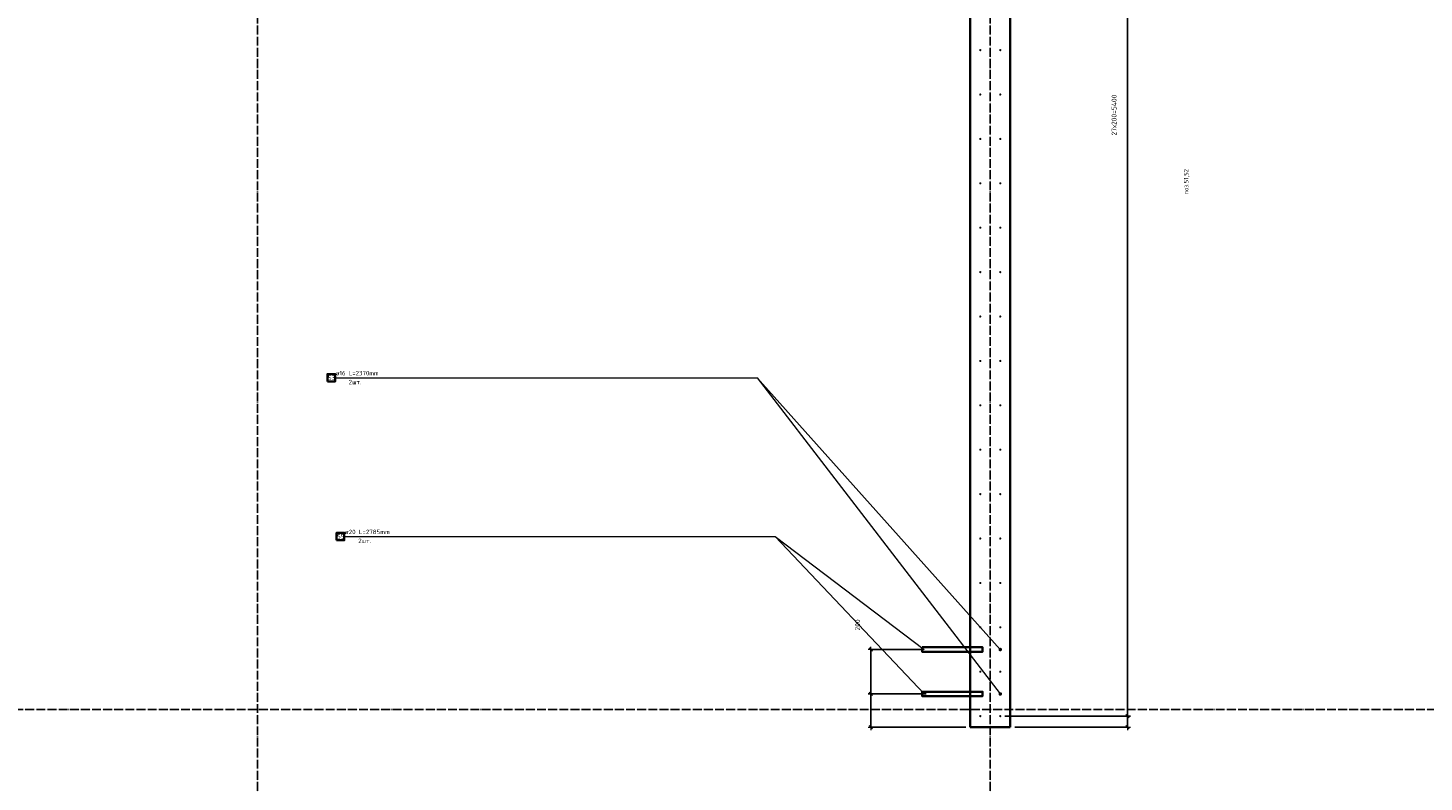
# Model space of a CAD drawing. Header units: millimetres. Extents: x 27309 to 183995, y -852 to 48500.
# Tile 20 of 93: x 127567 to 133853, y 38073 to 41470. Entities that reach past the tile are written whole.
import ezdxf

# ---------------------------------------------------------------- set-up
doc = ezdxf.new("R2010")
doc.units = ezdxf.units.MM
doc.header["$PDMODE"] = 65
doc.linetypes.add('______11', pattern=[50, 40, -5, 0, -5])
doc.linetypes.add('______5', pattern=[110, 80, -10, 10, -10])
for name, color, linetype, lineweight in [('Standard', 7, 'Continuous', 25), ('Арм.стержн. Выпуски', 180, 'Continuous', 35), ('Размерная линия_ общее', 7, 'Continuous', 13)]:
    doc.layers.add(name, color=color, linetype=linetype, lineweight=lineweight)
doc.layers.add('Осевая линия_ общее', color=7, linetype='______5', lineweight=13, true_color=0xa0a0a0)
doc.styles.add('ISOCPEUR', font='ISOCPEUR')
doc.dimstyles.new('DIMSTYLE_3', dxfattribs={"dimtxt": 22, "dimasz": 25, "dimexe": 0, "dimexo": 0, "dimgap": 11, "dimtad": 2, "dimdec": 0, "dimrnd": 5, "dimzin": 12, "dimdsep": 46, "dimtxsty": 'ISOCPEUR', "dimblk1": 'ALL_ML_STRICH', "dimblk2": 'ALL_ML_STRICH', "dimsah": 1, "dimcen": 0, "dimclrd": 7, "dimclre": 256, "dimclrt": 7, "dimadec": 0, "dimazin": 0, "dimtfac": 1, "dimtdec": 0, "dimtix": 1, "dimtmove": 2, "dimatfit": 3, "dimfxl": 0, "dimtzin": 0, "dimlwd": 0, "dimlwe": -3, "dimarcsym": 0})

# ---------------------------------------------------------------- blocks, each defined once
blk = doc.blocks.new('ALL_ML_STRICH')
at = {"color": 0, "linetype": 'ByBlock', "lineweight": -2}
for p, q in [((-1, 0), (0.5, 0)), ((-0.3, -0.3), (0.3, 0.3)), ((0, -0.5), (0, 0.5))]:
    blk.add_line(p, q, dxfattribs=at)
blk = doc.blocks.new('*D54')
at = {"layer": 'DEFPOINTS', "color": 7, "linetype": 'Continuous', "lineweight": 13, "transparency": 33554687}
for p in [(131945, 38370), (131990, 38320), (132518.5, 38320)]:
    blk.add_point(p, dxfattribs=at)
at = {"layer": 'Размерная линия_ общее', "color": 253, "linetype": 'Continuous', "lineweight": -2, "true_color": 0xa0a0a0, "transparency": 33554687}
for p, q in [((131965, 38370), (132518.5, 38370)), ((132010, 38320), (132518.5, 38320))]:
    blk.add_line(p, q, dxfattribs=at)
at = {"layer": 'Размерная линия_ общее', "color": 7, "linetype": 'Continuous', "lineweight": -2, "transparency": 33554687}
blk.add_line((132518.5, 38320), (132518.5, 38370), dxfattribs=at)
at = {"layer": 'Размерная линия_ общее', "color": 7, "linetype": 'Continuous', "lineweight": 13, "transparency": 33554687, "xscale": 25, "yscale": 25, "zscale": 25}
for p, rotation in [((132518.5, 38370), 90), ((132518.5, 38320), 270)]:
    blk.add_blockref('ALL_ML_STRICH', p, dxfattribs=dict(at, rotation=rotation))
at = {"layer": 'Размерная линия_ общее', "color": 7, "linetype": 'Continuous', "lineweight": 13, "transparency": 33554687, "insert": (132458.2, 37975.5), "char_height": 22, "width": 44, "attachment_point": 5, "rotation": 90, "style": 'ISOCPEUR'}
blk.add_mtext('\\A1;{50}', dxfattribs=at)
blk = doc.blocks.new('*D55')
at = {"layer": 'DEFPOINTS', "color": 7, "linetype": 'Continuous', "lineweight": 13, "transparency": 33554687}
for p in [(131945, 43770), (131945, 38370), (132518.5, 38370)]:
    blk.add_point(p, dxfattribs=at)
at = {"layer": 'Размерная линия_ общее', "color": 253, "linetype": 'Continuous', "lineweight": -2, "true_color": 0xa0a0a0, "transparency": 33554687}
for p, q in [((131965, 43770), (132518.5, 43770)), ((131965, 38370), (132518.5, 38370))]:
    blk.add_line(p, q, dxfattribs=at)
at = {"layer": 'Размерная линия_ общее', "color": 7, "linetype": 'Continuous', "lineweight": -2, "transparency": 33554687}
blk.add_line((132518.5, 38370), (132518.5, 43770), dxfattribs=at)
at = {"layer": 'Размерная линия_ общее', "color": 7, "linetype": 'Continuous', "lineweight": 13, "transparency": 33554687, "xscale": 25, "yscale": 25, "zscale": 25}
for p, rotation in [((132518.5, 43770), 90), ((132518.5, 38370), 270)]:
    blk.add_blockref('ALL_ML_STRICH', p, dxfattribs=dict(at, rotation=rotation))
at = {"layer": 'Размерная линия_ общее', "color": 7, "linetype": 'Continuous', "lineweight": 13, "transparency": 33554687, "insert": (132446.5, 40985.3), "char_height": 22, "width": 1.1, "attachment_point": 1, "rotation": 90, "line_spacing_factor": 0.60241, "style": 'ISOCPEUR'}
blk.add_mtext('27х200=5400', dxfattribs=at)
blk = doc.blocks.new('*D67')
at = {"layer": 'DEFPOINTS', "color": 7, "linetype": 'Continuous', "lineweight": 13, "transparency": 33554687}
for p in [(131631.5, 38470), (131362.1, 38320), (131810, 38320)]:
    blk.add_point(p, dxfattribs=at)
at = {"layer": 'Размерная линия_ общее', "color": 253, "linetype": 'Continuous', "lineweight": -2, "true_color": 0xa0a0a0, "transparency": 33554687}
for p, q in [((131611.5, 38470), (131362.1, 38470)), ((131790, 38320), (131362.1, 38320))]:
    blk.add_line(p, q, dxfattribs=at)
at = {"layer": 'Размерная линия_ общее', "color": 7, "linetype": 'Continuous', "lineweight": -2, "transparency": 33554687}
blk.add_line((131362.1, 38320), (131362.1, 38470), dxfattribs=at)
at = {"layer": 'Размерная линия_ общее', "color": 7, "linetype": 'Continuous', "lineweight": 13, "transparency": 33554687, "xscale": 25, "yscale": 25, "zscale": 25}
for p, rotation in [((131362.1, 38470), 90), ((131362.1, 38320), 270)]:
    blk.add_blockref('ALL_ML_STRICH', p, dxfattribs=dict(at, rotation=rotation))
at = {"layer": 'Размерная линия_ общее', "color": 7, "linetype": 'Continuous', "lineweight": 13, "transparency": 33554687, "insert": (131300.9, 37852.1), "char_height": 22, "width": 66, "attachment_point": 5, "rotation": 90, "style": 'ISOCPEUR'}
blk.add_mtext('\\A1;{150}', dxfattribs=at)
blk = doc.blocks.new('*D68')
at = {"layer": 'DEFPOINTS', "color": 7, "linetype": 'Continuous', "lineweight": 13, "transparency": 33554687}
for p in [(131609.5, 38670), (131362.1, 38470), (131631.5, 38470)]:
    blk.add_point(p, dxfattribs=at)
at = {"layer": 'Размерная линия_ общее', "color": 253, "linetype": 'Continuous', "lineweight": -2, "true_color": 0xa0a0a0, "transparency": 33554687}
for p, q in [((131589.5, 38670), (131362.1, 38670)), ((131611.5, 38470), (131362.1, 38470))]:
    blk.add_line(p, q, dxfattribs=at)
at = {"layer": 'Размерная линия_ общее', "color": 7, "linetype": 'Continuous', "lineweight": -2, "transparency": 33554687}
blk.add_line((131362.1, 38470), (131362.1, 38670), dxfattribs=at)
at = {"layer": 'Размерная линия_ общее', "color": 7, "linetype": 'Continuous', "lineweight": 13, "transparency": 33554687, "xscale": 25, "yscale": 25, "zscale": 25}
for p, rotation in [((131362.1, 38670), 90), ((131362.1, 38470), 270)]:
    blk.add_blockref('ALL_ML_STRICH', p, dxfattribs=dict(at, rotation=rotation))
at = {"layer": 'Размерная линия_ общее', "color": 7, "linetype": 'Continuous', "lineweight": 13, "transparency": 33554687, "insert": (131302.5, 38780.8), "char_height": 22, "width": 66, "attachment_point": 5, "rotation": 90, "style": 'ISOCPEUR'}
blk.add_mtext('\\A1;{200}', dxfattribs=at)

msp = doc.modelspace()

# ---------------------------------------------------------------- hatches: boundary and pattern name
at = {"layer": 'Арм.стержн. Выпуски', "linetype": 'Continuous', "lineweight": 35, "transparency": 33554687}
for color, points in [(4, [(131860, 41370), (131859.6, 41371.9), (131858.5, 41373.5), (131856.9, 41374.6), (131855, 41375), (131853.1, 41374.6), (131851.5, 41373.5), (131850.4, 41371.9), (131850, 41370), (131850.4, 41368.1), (131851.5, 41366.5), (131853.1, 41365.4), (131855, 41365), (131856.9, 41365.4), (131858.5, 41366.5), (131859.6, 41368.1)]), (4, [(131950, 41370), (131949.6, 41371.9), (131948.5, 41373.5), (131946.9, 41374.6), (131945, 41375), (131943.1, 41374.6), (131941.5, 41373.5), (131940.4, 41371.9), (131940, 41370), (131940.4, 41368.1), (131941.5, 41366.5), (131943.1, 41365.4), (131945, 41365), (131946.9, 41365.4), (131948.5, 41366.5), (131949.6, 41368.1)]), (4, [(131860, 41170), (131859.6, 41171.9), (131858.5, 41173.5), (131856.9, 41174.6), (131855, 41175), (131853.1, 41174.6), (131851.5, 41173.5), (131850.4, 41171.9), (131850, 41170), (131850.4, 41168.1), (131851.5, 41166.5), (131853.1, 41165.4), (131855, 41165), (131856.9, 41165.4), (131858.5, 41166.5), (131859.6, 41168.1)]), (4, [(131950, 41170), (131949.6, 41171.9), (131948.5, 41173.5), (131946.9, 41174.6), (131945, 41175), (131943.1, 41174.6), (131941.5, 41173.5), (131940.4, 41171.9), (131940, 41170), (131940.4, 41168.1), (131941.5, 41166.5), (131943.1, 41165.4), (131945, 41165), (131946.9, 41165.4), (131948.5, 41166.5), (131949.6, 41168.1)]), (4, [(131860, 40970), (131859.6, 40971.9), (131858.5, 40973.5), (131856.9, 40974.6), (131855, 40975), (131853.1, 40974.6), (131851.5, 40973.5), (131850.4, 40971.9), (131850, 40970), (131850.4, 40968.1), (131851.5, 40966.5), (131853.1, 40965.4), (131855, 40965), (131856.9, 40965.4), (131858.5, 40966.5), (131859.6, 40968.1)]), (4, [(131950, 40970), (131949.6, 40971.9), (131948.5, 40973.5), (131946.9, 40974.6), (131945, 40975), (131943.1, 40974.6), (131941.5, 40973.5), (131940.4, 40971.9), (131940, 40970), (131940.4, 40968.1), (131941.5, 40966.5), (131943.1, 40965.4), (131945, 40965), (131946.9, 40965.4), (131948.5, 40966.5), (131949.6, 40968.1)]), (4, [(131860, 40770), (131859.6, 40771.9), (131858.5, 40773.5), (131856.9, 40774.6), (131855, 40775), (131853.1, 40774.6), (131851.5, 40773.5), (131850.4, 40771.9), (131850, 40770), (131850.4, 40768.1), (131851.5, 40766.5), (131853.1, 40765.4), (131855, 40765), (131856.9, 40765.4), (131858.5, 40766.5), (131859.6, 40768.1)]), (4, [(131950, 40770), (131949.6, 40771.9), (131948.5, 40773.5), (131946.9, 40774.6), (131945, 40775), (131943.1, 40774.6), (131941.5, 40773.5), (131940.4, 40771.9), (131940, 40770), (131940.4, 40768.1), (131941.5, 40766.5), (131943.1, 40765.4), (131945, 40765), (131946.9, 40765.4), (131948.5, 40766.5), (131949.6, 40768.1)]), (4, [(131860, 40570), (131859.6, 40571.9), (131858.5, 40573.5), (131856.9, 40574.6), (131855, 40575), (131853.1, 40574.6), (131851.5, 40573.5), (131850.4, 40571.9), (131850, 40570), (131850.4, 40568.1), (131851.5, 40566.5), (131853.1, 40565.4), (131855, 40565), (131856.9, 40565.4), (131858.5, 40566.5), (131859.6, 40568.1)]), (4, [(131950, 40570), (131949.6, 40571.9), (131948.5, 40573.5), (131946.9, 40574.6), (131945, 40575), (131943.1, 40574.6), (131941.5, 40573.5), (131940.4, 40571.9), (131940, 40570), (131940.4, 40568.1), (131941.5, 40566.5), (131943.1, 40565.4), (131945, 40565), (131946.9, 40565.4), (131948.5, 40566.5), (131949.6, 40568.1)]), (4, [(131860, 40370), (131859.6, 40371.9), (131858.5, 40373.5), (131856.9, 40374.6), (131855, 40375), (131853.1, 40374.6), (131851.5, 40373.5), (131850.4, 40371.9), (131850, 40370), (131850.4, 40368.1), (131851.5, 40366.5), (131853.1, 40365.4), (131855, 40365), (131856.9, 40365.4), (131858.5, 40366.5), (131859.6, 40368.1)]), (4, [(131950, 40370), (131949.6, 40371.9), (131948.5, 40373.5), (131946.9, 40374.6), (131945, 40375), (131943.1, 40374.6), (131941.5, 40373.5), (131940.4, 40371.9), (131940, 40370), (131940.4, 40368.1), (131941.5, 40366.5), (131943.1, 40365.4), (131945, 40365), (131946.9, 40365.4), (131948.5, 40366.5), (131949.6, 40368.1)]), (4, [(131860, 40170), (131859.6, 40171.9), (131858.5, 40173.5), (131856.9, 40174.6), (131855, 40175), (131853.1, 40174.6), (131851.5, 40173.5), (131850.4, 40171.9), (131850, 40170), (131850.4, 40168.1), (131851.5, 40166.5), (131853.1, 40165.4), (131855, 40165), (131856.9, 40165.4), (131858.5, 40166.5), (131859.6, 40168.1)]), (4, [(131950, 40170), (131949.6, 40171.9), (131948.5, 40173.5), (131946.9, 40174.6), (131945, 40175), (131943.1, 40174.6), (131941.5, 40173.5), (131940.4, 40171.9), (131940, 40170), (131940.4, 40168.1), (131941.5, 40166.5), (131943.1, 40165.4), (131945, 40165), (131946.9, 40165.4), (131948.5, 40166.5), (131949.6, 40168.1)]), (4, [(131860, 39970), (131859.6, 39971.9), (131858.5, 39973.5), (131856.9, 39974.6), (131855, 39975), (131853.1, 39974.6), (131851.5, 39973.5), (131850.4, 39971.9), (131850, 39970), (131850.4, 39968.1), (131851.5, 39966.5), (131853.1, 39965.4), (131855, 39965), (131856.9, 39965.4), (131858.5, 39966.5), (131859.6, 39968.1)]), (4, [(131950, 39970), (131949.6, 39971.9), (131948.5, 39973.5), (131946.9, 39974.6), (131945, 39975), (131943.1, 39974.6), (131941.5, 39973.5), (131940.4, 39971.9), (131940, 39970), (131940.4, 39968.1), (131941.5, 39966.5), (131943.1, 39965.4), (131945, 39965), (131946.9, 39965.4), (131948.5, 39966.5), (131949.6, 39968.1)]), (4, [(131860, 39770), (131859.6, 39771.9), (131858.5, 39773.5), (131856.9, 39774.6), (131855, 39775), (131853.1, 39774.6), (131851.5, 39773.5), (131850.4, 39771.9), (131850, 39770), (131850.4, 39768.1), (131851.5, 39766.5), (131853.1, 39765.4), (131855, 39765), (131856.9, 39765.4), (131858.5, 39766.5), (131859.6, 39768.1)]), (4, [(131950, 39770), (131949.6, 39771.9), (131948.5, 39773.5), (131946.9, 39774.6), (131945, 39775), (131943.1, 39774.6), (131941.5, 39773.5), (131940.4, 39771.9), (131940, 39770), (131940.4, 39768.1), (131941.5, 39766.5), (131943.1, 39765.4), (131945, 39765), (131946.9, 39765.4), (131948.5, 39766.5), (131949.6, 39768.1)]), (4, [(131860, 39570), (131859.6, 39571.9), (131858.5, 39573.5), (131856.9, 39574.6), (131855, 39575), (131853.1, 39574.6), (131851.5, 39573.5), (131850.4, 39571.9), (131850, 39570), (131850.4, 39568.1), (131851.5, 39566.5), (131853.1, 39565.4), (131855, 39565), (131856.9, 39565.4), (131858.5, 39566.5), (131859.6, 39568.1)]), (4, [(131950, 39570), (131949.6, 39571.9), (131948.5, 39573.5), (131946.9, 39574.6), (131945, 39575), (131943.1, 39574.6), (131941.5, 39573.5), (131940.4, 39571.9), (131940, 39570), (131940.4, 39568.1), (131941.5, 39566.5), (131943.1, 39565.4), (131945, 39565), (131946.9, 39565.4), (131948.5, 39566.5), (131949.6, 39568.1)]), (4, [(131860, 39370), (131859.6, 39371.9), (131858.5, 39373.5), (131856.9, 39374.6), (131855, 39375), (131853.1, 39374.6), (131851.5, 39373.5), (131850.4, 39371.9), (131850, 39370), (131850.4, 39368.1), (131851.5, 39366.5), (131853.1, 39365.4), (131855, 39365), (131856.9, 39365.4), (131858.5, 39366.5), (131859.6, 39368.1)]), (4, [(131950, 39370), (131949.6, 39371.9), (131948.5, 39373.5), (131946.9, 39374.6), (131945, 39375), (131943.1, 39374.6), (131941.5, 39373.5), (131940.4, 39371.9), (131940, 39370), (131940.4, 39368.1), (131941.5, 39366.5), (131943.1, 39365.4), (131945, 39365), (131946.9, 39365.4), (131948.5, 39366.5), (131949.6, 39368.1)]), (4, [(131860, 39170), (131859.6, 39171.9), (131858.5, 39173.5), (131856.9, 39174.6), (131855, 39175), (131853.1, 39174.6), (131851.5, 39173.5), (131850.4, 39171.9), (131850, 39170), (131850.4, 39168.1), (131851.5, 39166.5), (131853.1, 39165.4), (131855, 39165), (131856.9, 39165.4), (131858.5, 39166.5), (131859.6, 39168.1)]), (4, [(131950, 39170), (131949.6, 39171.9), (131948.5, 39173.5), (131946.9, 39174.6), (131945, 39175), (131943.1, 39174.6), (131941.5, 39173.5), (131940.4, 39171.9), (131940, 39170), (131940.4, 39168.1), (131941.5, 39166.5), (131943.1, 39165.4), (131945, 39165), (131946.9, 39165.4), (131948.5, 39166.5), (131949.6, 39168.1)]), (4, [(131860, 38970), (131859.6, 38971.9), (131858.5, 38973.5), (131856.9, 38974.6), (131855, 38975), (131853.1, 38974.6), (131851.5, 38973.5), (131850.4, 38971.9), (131850, 38970), (131850.4, 38968.1), (131851.5, 38966.5), (131853.1, 38965.4), (131855, 38965), (131856.9, 38965.4), (131858.5, 38966.5), (131859.6, 38968.1)]), (4, [(131950, 38970), (131949.6, 38971.9), (131948.5, 38973.5), (131946.9, 38974.6), (131945, 38975), (131943.1, 38974.6), (131941.5, 38973.5), (131940.4, 38971.9), (131940, 38970), (131940.4, 38968.1), (131941.5, 38966.5), (131943.1, 38965.4), (131945, 38965), (131946.9, 38965.4), (131948.5, 38966.5), (131949.6, 38968.1)]), (4, [(131860, 38770), (131859.6, 38771.9), (131858.5, 38773.5), (131856.9, 38774.6), (131855, 38775), (131853.1, 38774.6), (131851.5, 38773.5), (131850.4, 38771.9), (131850, 38770), (131850.4, 38768.1), (131851.5, 38766.5), (131853.1, 38765.4), (131855, 38765), (131856.9, 38765.4), (131858.5, 38766.5), (131859.6, 38768.1)]), (4, [(131950, 38770), (131949.6, 38771.9), (131948.5, 38773.5), (131946.9, 38774.6), (131945, 38775), (131943.1, 38774.6), (131941.5, 38773.5), (131940.4, 38771.9), (131940, 38770), (131940.4, 38768.1), (131941.5, 38766.5), (131943.1, 38765.4), (131945, 38765), (131946.9, 38765.4), (131948.5, 38766.5), (131949.6, 38768.1)]), (7, [(131953, 38670), (131952.4, 38673.1), (131950.7, 38675.7), (131948.1, 38677.4), (131945, 38678), (131941.9, 38677.4), (131939.3, 38675.7), (131937.6, 38673.1), (131937, 38670), (131937.6, 38666.9), (131939.3, 38664.3), (131941.9, 38662.6), (131945, 38662), (131948.1, 38662.6), (131950.7, 38664.3), (131952.4, 38666.9)]), (4, [(131860, 38570), (131859.6, 38571.9), (131858.5, 38573.5), (131856.9, 38574.6), (131855, 38575), (131853.1, 38574.6), (131851.5, 38573.5), (131850.4, 38571.9), (131850, 38570), (131850.4, 38568.1), (131851.5, 38566.5), (131853.1, 38565.4), (131855, 38565), (131856.9, 38565.4), (131858.5, 38566.5), (131859.6, 38568.1)]), (4, [(131950, 38570), (131949.6, 38571.9), (131948.5, 38573.5), (131946.9, 38574.6), (131945, 38575), (131943.1, 38574.6), (131941.5, 38573.5), (131940.4, 38571.9), (131940, 38570), (131940.4, 38568.1), (131941.5, 38566.5), (131943.1, 38565.4), (131945, 38565), (131946.9, 38565.4), (131948.5, 38566.5), (131949.6, 38568.1)]), (7, [(131953, 38470), (131952.4, 38473.1), (131950.7, 38475.7), (131948.1, 38477.4), (131945, 38478), (131941.9, 38477.4), (131939.3, 38475.7), (131937.6, 38473.1), (131937, 38470), (131937.6, 38466.9), (131939.3, 38464.3), (131941.9, 38462.6), (131945, 38462), (131948.1, 38462.6), (131950.7, 38464.3), (131952.4, 38466.9)]), (4, [(131860, 38370), (131859.6, 38371.9), (131858.5, 38373.5), (131856.9, 38374.6), (131855, 38375), (131853.1, 38374.6), (131851.5, 38373.5), (131850.4, 38371.9), (131850, 38370), (131850.4, 38368.1), (131851.5, 38366.5), (131853.1, 38365.4), (131855, 38365), (131856.9, 38365.4), (131858.5, 38366.5), (131859.6, 38368.1)]), (4, [(131950, 38370), (131949.6, 38371.9), (131948.5, 38373.5), (131946.9, 38374.6), (131945, 38375), (131943.1, 38374.6), (131941.5, 38373.5), (131940.4, 38371.9), (131940, 38370), (131940.4, 38368.1), (131941.5, 38366.5), (131943.1, 38365.4), (131945, 38365), (131946.9, 38365.4), (131948.5, 38366.5), (131949.6, 38368.1)])]:
    msp.add_hatch(color=color, dxfattribs=at).paths.add_polyline_path(points)

# ---------------------------------------------------------------- linework, layer by layer
at = {"color": 7, "linetype": 'Continuous', "lineweight": 35, "transparency": 33554687}
for p, q in [((131810, 38320), (131810, 43400)), ((131990, 43400), (131990, 38320)), ((131990, 38320), (131810, 38320))]:
    msp.add_line(p, q, dxfattribs=at)
at = {"layer": 'Арм.стержн. Выпуски', "color": 7, "linetype": 'Continuous', "lineweight": 13, "transparency": 33554687}
for p, q in [((128950.1, 39894.2), (130850.1, 39894.2)), ((130850.1, 39894.2), (131945, 38670)), ((130850.1, 39894.2), (131945, 38470)), ((128990.9, 39179), (130930.9, 39179)), ((130930.9, 39179), (131603, 38670)), ((130930.9, 39179), (131603, 38470))]:
    msp.add_line(p, q, dxfattribs=at)
at = {"layer": 'Арм.стержн. Выпуски', "color": 7, "linetype": 'Continuous', "lineweight": 35, "transparency": 33554687}
for points in [[(128915.5, 39877.6), (128950.1, 39877.6), (128950.1, 39910.9), (128915.5, 39910.9), (128915.5, 39877.6)], [(128956.2, 39162.3), (128990.9, 39162.3), (128990.9, 39195.7), (128956.2, 39195.7), (128956.2, 39162.3)], [(131593, 38680), (131865, 38680), (131865, 38660), (131593, 38660), (131593, 38680)], [(131593, 38480), (131865, 38480), (131865, 38460), (131593, 38460), (131593, 38480)]]:
    msp.add_lwpolyline(points, dxfattribs=at)
at = {"layer": 'Осевая линия_ общее', "color": 253, "linetype": '______11', "lineweight": -3, "true_color": 0xa0a0a0, "transparency": 33554687}
for p, q in [((128600, 46340), (128600, 27662.1)), ((131900, 46340), (131900, 27662.1)), ((125200, 38400), (169325.4, 38400))]:
    msp.add_line(p, q, dxfattribs=at)

# ---------------------------------------------------------------- texts
at = {"layer": 'Standard', "color": 7, "linetype": 'Continuous', "lineweight": 13, "transparency": 33554687, "insert": (132796.8, 40719.2), "char_height": 20, "width": 104.817, "attachment_point": 7, "rotation": 90, "style": 'ISOCPEUR'}
msp.add_mtext('\\A1;{\\fISOCPEUR|i0|b0;\\H20.000000;\\W0.909091;\\C7;поз.51,52}\\P', dxfattribs=at)
at = {"layer": 'Арм.стержн. Выпуски', "color": 7, "linetype": 'Continuous', "lineweight": 25, "transparency": 33554687, "char_height": 20, "attachment_point": 7, "style": 'ISOCPEUR'}
for s, insert, width in [('\\W0.96;ø16 L=2370mm ', (128952.1, 39904.9), 195.502), ('\\W0.87;53', (128918.8, 39884.9), 36.721), ('\\W0.94;2шт. ', (129011.1, 39864.9), 77.419), ('\\W0.87;55', (128959.6, 39169.7), 36.721), ('\\W0.98;ø20 L=2785mm ', (128992.9, 39189.7), 199.696), ('\\W0.94;2шт. ', (129053.9, 39149.7), 77.419)]:
    msp.add_mtext(s, dxfattribs=dict(at, insert=insert, width=width))

# ---------------------------------------------------------------- dimensions: what is measured, and where the dimension line sits
at = {"layer": 'Размерная линия_ общее', "color": 7, "linetype": 'Continuous', "lineweight": 13, "transparency": 33554687}
dim = msp.add_linear_dim(base=(132518.5, 43770), p1=(131965, 38370), p2=(131965, 43770), angle=90, text='27х200=5400', dimstyle='DIMSTYLE_3', override={"dimpost": '<>', "dimclrd": 7, "dimclre": 253, "dimclrt": 7, "dimlwd": 0, "dimlwe": 65533}, dxfattribs=at)
dim.commit()
dim.dimension.update_dxf_attribs({"geometry": '*D55', "text_midpoint": (132507.5, 41070), "dimtype": 160})
for base, p1, p2, picture, middle in [((131362.1, 38670), (131611.5, 38470), (131589.5, 38670), '*D68', (131302.5, 38780.8)), ((131362.1, 38470), (131790, 38320), (131611.5, 38470), '*D67', (131300.9, 37852.1)), ((132518.5, 38370), (132010, 38320), (131965, 38370), '*D54', (132458.2, 37975.5))]:
    dim = msp.add_linear_dim(base=base, p1=p1, p2=p2, angle=90, dimstyle='DIMSTYLE_3', override={"dimpost": '<>', "dimclrd": 7, "dimclre": 253, "dimclrt": 7, "dimlwd": 0, "dimlwe": 65533}, dxfattribs=at)
    dim.commit()
    dim.dimension.update_dxf_attribs({"geometry": picture, "text_midpoint": middle, "dimtype": 160})

doc.saveas('drawing.dxf')
